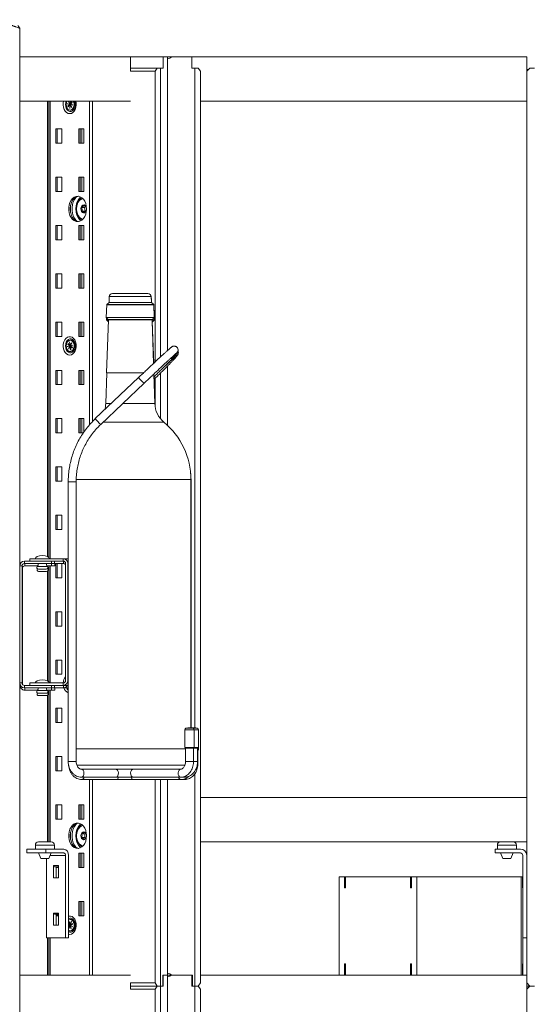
# Model space of a CAD drawing. Header units: millimetres. Extents: x 0 to 420, y 0 to 297.
# Tile 49 of 131: x 158 to 174, y 208 to 239. Entities that reach past the tile are written whole.
import ezdxf

# ---------------------------------------------------------------- set-up
doc = ezdxf.new("R2010")
doc.units = ezdxf.units.MM

msp = doc.modelspace()

# ---------------------------------------------------------------- linework, layer by layer
at = {"color": 7, "linetype": 'Continuous', "lineweight": 18}
for p, q in [((157.787, 238.933), (157.726, 239.025)), ((157.787, 238.933), (157.787, 237.751)), ((157.787, 238.026), (161.287, 238.026)), ((162.322, 238.026), (161.287, 238.026)), ((161.287, 238.026), (161.287, 237.576)), ((162.322, 237.676), (162.322, 238.026)), ((162.322, 238.026), (162.461, 238.026)), ((162.461, 228.757), (162.461, 238.026)), ((162.596, 238.026), (162.461, 238.026)), ((163.225, 238.026), (162.596, 238.026)), ((163.225, 237.676), (163.225, 238.026)), ((163.225, 238.026), (173.806, 238.026)), ((173.806, 238.026), (173.806, 237.576)), ((157.787, 237.751), (157.78, 237.751)), ((157.787, 237.751), (157.787, 208.751)), ((157.795, 237.676), (157.787, 237.676)), ((157.795, 222.001), (157.795, 237.676)), ((161.287, 237.676), (162.135, 237.676)), ((162.135, 237.676), (162.065, 237.576)), ((162.135, 237.676), (162.241, 237.676)), ((162.241, 237.676), (162.322, 237.676)), ((163.321, 237.676), (163.225, 237.676)), ((163.427, 237.676), (163.321, 237.676)), ((163.427, 237.676), (163.498, 237.576)), ((173.906, 237.676), (173.806, 237.576)), ((173.856, 237.626), (173.806, 237.626)), ((173.906, 237.676), (174.056, 237.676)), ((162.065, 237.576), (161.287, 237.576)), ((162.065, 228.39), (162.065, 237.576)), ((163.498, 208.776), (163.498, 237.576)), ((173.806, 208.776), (173.806, 237.576)), ((157.795, 236.626), (161.287, 236.626)), ((158.662, 236.626), (158.662, 222.247)), ((158.711, 236.626), (158.711, 222.213)), ((159.367, 236.531), (159.292, 236.546)), ((159.292, 236.546), (159.292, 236.541)), ((159.292, 236.541), (159.367, 236.526)), ((159.309, 236.541), (159.292, 236.541)), ((159.309, 236.543), (159.309, 236.541)), ((159.309, 236.541), (159.384, 236.526)), ((159.367, 236.526), (159.312, 236.468)), ((159.312, 236.468), (159.323, 236.448)), ((159.342, 236.468), (159.312, 236.468)), ((159.323, 236.448), (159.377, 236.507)), ((159.34, 236.623), (159.326, 236.608)), ((159.326, 236.608), (159.367, 236.531)), ((159.348, 236.608), (159.326, 236.608)), ((159.381, 236.547), (159.34, 236.623)), ((159.367, 236.531), (159.385, 236.531)), ((159.384, 236.526), (159.367, 236.526)), ((159.377, 236.507), (159.367, 236.4)), ((159.367, 236.4), (159.371, 236.4)), ((159.371, 236.4), (159.367, 236.4)), ((159.371, 236.4), (159.381, 236.506)), ((159.377, 236.507), (159.395, 236.507)), ((159.389, 236.626), (159.381, 236.547)), ((159.385, 236.547), (159.381, 236.547)), ((159.381, 236.506), (159.422, 236.429)), ((159.399, 236.506), (159.381, 236.506)), ((159.396, 236.52), (159.383, 236.507)), ((159.386, 236.529), (159.384, 236.526)), ((159.385, 236.546), (159.393, 236.626)), ((159.439, 236.604), (159.385, 236.546)), ((159.385, 236.546), (159.403, 236.546)), ((159.385, 236.531), (159.386, 236.529)), ((159.398, 236.529), (159.386, 236.529)), ((159.395, 236.546), (159.402, 236.533)), ((159.436, 236.444), (159.395, 236.521)), ((159.395, 236.521), (159.47, 236.506)), ((159.395, 236.521), (159.413, 236.521)), ((159.395, 236.507), (159.397, 236.509)), ((159.395, 236.507), (159.395, 236.506)), ((159.396, 236.526), (159.45, 236.584)), ((159.471, 236.511), (159.396, 236.526)), ((159.401, 236.525), (159.397, 236.521)), ((159.402, 236.509), (159.397, 236.509)), ((159.397, 236.509), (159.399, 236.506)), ((159.401, 236.544), (159.399, 236.546)), ((159.403, 236.546), (159.401, 236.544)), ((159.412, 236.544), (159.401, 236.544)), ((159.413, 236.521), (159.412, 236.523)), ((159.413, 236.521), (159.471, 236.51)), ((159.422, 236.429), (159.436, 236.444)), ((159.45, 236.584), (159.439, 236.604)), ((159.47, 236.506), (159.471, 236.511)), ((160.085, 236.626), (160.085, 226.508)), ((163.498, 236.626), (173.806, 236.626)), ((159.385, 236.344), (159.416, 236.344)), ((159.121, 235.751), (158.927, 235.751)), ((158.927, 235.751), (158.927, 235.301)), ((158.976, 235.751), (158.976, 235.301)), ((159.121, 235.301), (159.121, 235.751)), ((159.811, 235.751), (159.652, 235.751)), ((159.652, 235.751), (159.652, 235.301)), ((159.701, 235.751), (159.701, 235.301)), ((159.749, 235.751), (159.749, 235.301)), ((159.811, 235.301), (159.811, 235.751)), ((158.927, 235.301), (159.121, 235.301)), ((159.652, 235.301), (159.811, 235.301)), ((158.927, 234.226), (158.927, 233.776)), ((159.121, 234.226), (158.927, 234.226)), ((158.976, 234.226), (158.976, 233.776)), ((159.121, 233.776), (159.121, 234.226)), ((159.811, 234.226), (159.652, 234.226)), ((159.652, 234.226), (159.652, 233.776)), ((159.701, 234.226), (159.701, 233.776)), ((159.749, 234.226), (159.749, 233.776)), ((159.811, 233.776), (159.811, 234.226)), ((158.927, 233.776), (159.121, 233.776)), ((159.652, 233.776), (159.811, 233.776)), ((159.395, 233.343), (159.395, 233.109)), ((159.84, 233.267), (159.741, 233.267)), ((159.873, 233.305), (159.84, 233.267)), ((159.84, 233.267), (159.853, 233.153)), ((159.853, 233.153), (159.754, 233.153)), ((159.853, 233.153), (159.869, 233.145)), ((159.121, 232.701), (158.927, 232.701)), ((158.927, 232.701), (158.927, 232.251)), ((158.976, 232.701), (158.976, 232.251)), ((159.121, 232.251), (159.121, 232.701)), ((159.811, 232.701), (159.652, 232.701)), ((159.652, 232.701), (159.652, 232.251)), ((159.701, 232.701), (159.701, 232.251)), ((159.749, 232.701), (159.749, 232.251)), ((159.811, 232.251), (159.811, 232.701)), ((158.927, 232.251), (159.121, 232.251)), ((159.652, 232.251), (159.811, 232.251)), ((159.121, 231.176), (158.927, 231.176)), ((158.927, 231.176), (158.927, 230.726)), ((158.976, 231.176), (158.976, 230.726)), ((159.121, 230.726), (159.121, 231.176)), ((159.811, 231.176), (159.652, 231.176)), ((159.652, 231.176), (159.652, 230.726)), ((159.701, 231.176), (159.701, 230.726)), ((159.749, 231.176), (159.749, 230.726)), ((159.811, 230.726), (159.811, 231.176)), ((158.927, 230.726), (159.121, 230.726)), ((159.652, 230.726), (159.811, 230.726)), ((160.722, 230.556), (161.26, 230.556)), ((161.26, 230.556), (161.838, 230.556)), ((160.538, 230.203), (160.524, 229.799)), ((160.611, 230.271), (160.538, 230.203)), ((160.538, 230.203), (161.253, 230.203)), ((162.017, 230.201), (160.543, 230.201)), ((160.617, 230.455), (160.611, 230.271)), ((160.611, 230.271), (161.256, 230.271)), ((161.944, 230.269), (160.616, 230.269)), ((161.253, 230.203), (162.022, 230.203)), ((161.256, 230.271), (161.949, 230.271)), ((161.949, 230.271), (161.943, 230.455)), ((162.022, 230.203), (161.949, 230.271)), ((161.956, 230.265), (161.952, 230.38)), ((162.036, 229.799), (162.022, 230.203)), ((162.03, 230.128), (162.024, 230.134)), ((162.024, 230.128), (162.03, 230.128)), ((162.044, 229.724), (162.03, 230.128)), ((159.121, 229.651), (158.927, 229.651)), ((158.927, 229.651), (158.927, 229.201)), ((158.976, 229.651), (158.976, 229.201)), ((159.121, 229.201), (159.121, 229.651)), ((159.811, 229.651), (159.652, 229.651)), ((159.652, 229.651), (159.652, 229.201)), ((159.701, 229.651), (159.701, 229.201)), ((159.749, 229.651), (159.749, 229.201)), ((159.811, 229.201), (159.811, 229.651)), ((160.524, 229.799), (160.592, 229.727)), ((161.253, 229.799), (160.524, 229.799)), ((162.031, 229.801), (160.53, 229.801)), ((160.535, 229.788), (160.533, 229.724)), ((160.533, 229.724), (160.59, 229.663)), ((160.592, 229.724), (160.533, 229.724)), ((160.592, 229.727), (160.534, 228.051)), ((160.592, 229.727), (161.255, 229.727)), ((161.963, 229.729), (160.597, 229.729)), ((161.253, 229.799), (162.036, 229.799)), ((161.255, 229.727), (161.968, 229.727)), ((161.968, 229.727), (162.036, 229.799)), ((162.016, 228.345), (161.968, 229.727)), ((161.968, 229.724), (162.044, 229.724)), ((161.971, 229.652), (161.977, 229.652)), ((161.977, 229.652), (162.044, 229.724)), ((162.022, 228.35), (161.977, 229.652)), ((158.927, 229.201), (159.121, 229.201)), ((159.32, 228.975), (159.31, 228.954)), ((159.31, 228.954), (159.367, 228.9)), ((159.342, 228.954), (159.31, 228.954)), ((159.377, 228.921), (159.32, 228.975)), ((159.366, 229.027), (159.363, 229.026)), ((159.363, 229.026), (159.377, 228.921)), ((159.366, 229.026), (159.363, 229.026)), ((159.38, 228.921), (159.366, 229.027)), ((159.394, 228.921), (159.377, 228.921)), ((159.419, 229.001), (159.38, 228.921)), ((159.38, 228.921), (159.398, 228.921)), ((159.381, 228.921), (159.399, 228.903)), ((159.416, 229.084), (159.385, 229.084)), ((159.394, 228.921), (159.394, 228.921)), ((159.396, 228.919), (159.394, 228.921)), ((159.395, 228.907), (159.433, 228.987)), ((159.469, 228.927), (159.395, 228.907)), ((159.395, 228.903), (159.47, 228.923)), ((159.398, 228.921), (159.396, 228.919)), ((159.4, 228.919), (159.396, 228.919)), ((159.47, 228.923), (159.412, 228.907)), ((159.433, 228.987), (159.419, 229.001)), ((159.47, 228.923), (159.469, 228.927)), ((159.652, 229.201), (159.811, 229.201)), ((159.367, 228.9), (159.292, 228.88)), ((159.292, 228.88), (159.293, 228.875)), ((159.31, 228.88), (159.292, 228.88)), ((159.293, 228.875), (159.367, 228.895)), ((159.384, 228.9), (159.31, 228.88)), ((159.31, 228.88), (159.31, 228.88)), ((159.367, 228.895), (159.329, 228.815)), ((159.329, 228.815), (159.344, 228.801)), ((159.35, 228.815), (159.329, 228.815)), ((159.344, 228.801), (159.382, 228.881)), ((159.367, 228.9), (159.384, 228.9)), ((159.385, 228.895), (159.367, 228.895)), ((159.382, 228.881), (159.396, 228.775)), ((159.382, 228.881), (159.386, 228.881)), ((159.384, 228.9), (159.387, 228.898)), ((159.387, 228.898), (159.385, 228.895)), ((159.385, 228.719), (159.416, 228.719)), ((159.4, 228.776), (159.386, 228.882)), ((159.386, 228.882), (159.442, 228.828)), ((159.403, 228.882), (159.386, 228.882)), ((159.4, 228.898), (159.387, 228.898)), ((159.412, 228.907), (159.395, 228.907)), ((159.452, 228.848), (159.395, 228.903)), ((159.403, 228.895), (159.396, 228.882)), ((159.396, 228.775), (159.4, 228.776)), ((159.4, 228.882), (159.401, 228.884)), ((159.415, 228.884), (159.401, 228.884)), ((159.401, 228.884), (159.403, 228.882)), ((159.412, 228.907), (159.412, 228.907)), ((159.442, 228.828), (159.452, 228.848)), ((162.76, 228.849), (162.749, 228.859)), ((159.121, 228.126), (158.927, 228.126)), ((158.927, 228.126), (158.927, 227.676)), ((158.976, 228.126), (158.976, 227.676)), ((159.121, 227.676), (159.121, 228.126)), ((159.811, 228.126), (159.652, 228.126)), ((159.652, 228.126), (159.652, 227.676)), ((159.701, 228.126), (159.701, 227.676)), ((159.749, 228.126), (159.749, 227.676)), ((159.811, 227.676), (159.811, 228.126)), ((160.539, 228.051), (160.505, 227.076)), ((160.534, 228.051), (160.539, 228.051)), ((160.534, 228.051), (161.253, 228.051)), ((160.539, 228.051), (161.253, 228.051)), ((161.253, 228.051), (161.707, 228.051)), ((161.253, 228.051), (161.707, 228.051)), ((162.055, 227.076), (162.023, 228.008)), ((162.461, 226.387), (162.461, 228.265)), ((158.927, 227.676), (159.121, 227.676)), ((159.652, 227.676), (159.811, 227.676)), ((161.544, 227.899), (160.177, 226.601)), ((160.349, 226.42), (161.716, 227.718)), ((162.064, 227.001), (162.032, 227.924)), ((162.065, 226.981), (162.065, 227.873)), ((162.065, 226.977), (162.064, 227.001)), ((159.121, 226.601), (158.927, 226.601)), ((158.927, 226.601), (158.927, 226.151)), ((158.976, 226.601), (158.976, 226.151)), ((159.121, 226.151), (159.121, 226.601)), ((159.811, 226.601), (159.652, 226.601)), ((159.652, 226.601), (159.652, 226.151)), ((159.701, 226.601), (159.701, 226.151)), ((159.749, 226.601), (159.749, 226.151)), ((159.811, 226.172), (159.811, 226.601)), ((158.927, 226.151), (159.121, 226.151)), ((159.652, 226.151), (159.797, 226.151)), ((159.121, 225.076), (158.927, 225.076)), ((158.927, 225.076), (158.927, 224.626)), ((158.976, 225.076), (158.976, 224.626)), ((159.121, 224.626), (159.121, 225.076)), ((158.927, 224.626), (159.121, 224.626)), ((159.32, 224.606), (159.32, 215.776)), ((159.57, 215.776), (159.57, 224.606)), ((163.195, 216.837), (163.195, 224.676)), ((163.204, 216.836), (163.204, 224.601)), ((159.121, 223.551), (158.927, 223.551)), ((158.927, 223.551), (158.927, 223.101)), ((158.976, 223.551), (158.976, 223.101)), ((159.121, 223.101), (159.121, 223.551)), ((158.927, 223.101), (159.121, 223.101)), ((157.937, 222.101), (157.937, 222.026)), ((157.937, 222.101), (158.179, 222.101)), ((158.105, 222.101), (158.105, 222.176)), ((159.162, 222.176), (158.105, 222.176)), ((159.162, 222.101), (158.179, 222.101)), ((158.787, 222.026), (158.787, 222.101)), ((158.887, 222.101), (158.887, 222.026)), ((159.162, 222.176), (159.271, 222.176)), ((159.162, 222.101), (159.162, 222.176)), ((159.171, 222.026), (159.171, 222.101)), ((157.862, 221.951), (157.787, 221.951)), ((157.862, 218.251), (157.862, 221.951)), ((157.871, 218.216), (157.871, 221.876)), ((157.917, 222.023), (157.946, 222.026)), ((157.917, 222.023), (157.945, 222.026)), ((157.937, 222.026), (158.787, 222.026)), ((157.946, 222.026), (157.946, 221.951)), ((157.946, 221.951), (158.352, 221.951)), ((158.627, 221.851), (158.377, 221.851)), ((158.635, 221.776), (158.385, 221.776)), ((158.652, 221.951), (158.796, 221.951)), ((158.662, 221.951), (158.662, 221.938)), ((158.662, 221.784), (158.662, 218.322)), ((158.673, 221.859), (158.665, 221.869)), ((158.711, 221.951), (158.711, 218.288)), ((158.887, 222.026), (158.787, 222.026)), ((158.796, 221.951), (158.796, 222.026)), ((158.896, 221.951), (158.796, 221.951)), ((159.171, 222.026), (158.887, 222.026)), ((158.896, 222.026), (158.896, 221.951)), ((158.927, 222.026), (158.927, 221.576)), ((158.976, 222.026), (158.976, 221.576)), ((159.121, 221.576), (159.121, 222.026)), ((159.237, 218.326), (159.237, 222.026)), ((159.312, 222.026), (159.312, 218.326)), ((158.927, 221.576), (159.121, 221.576)), ((159.121, 220.501), (158.927, 220.501)), ((158.927, 220.501), (158.927, 220.051)), ((158.976, 220.501), (158.976, 220.051)), ((159.121, 220.051), (159.121, 220.501)), ((158.927, 220.051), (159.121, 220.051)), ((159.121, 218.976), (158.927, 218.976)), ((158.927, 218.976), (158.927, 218.526)), ((158.976, 218.976), (158.976, 218.526)), ((159.121, 218.526), (159.121, 218.976)), ((158.927, 218.526), (159.121, 218.526)), ((157.787, 218.251), (157.862, 218.251)), ((157.795, 193.001), (157.795, 218.202)), ((157.796, 218.176), (157.796, 218.201)), ((157.937, 218.176), (157.937, 218.101)), ((158.179, 218.176), (157.937, 218.176)), ((158.787, 218.101), (157.937, 218.101)), ((157.946, 218.026), (157.945, 218.026)), ((157.946, 218.101), (157.946, 218.026)), ((158.352, 218.026), (157.946, 218.026)), ((158.105, 218.176), (158.105, 218.251)), ((158.105, 218.251), (159.162, 218.251)), ((159.162, 218.176), (158.179, 218.176)), ((158.796, 218.026), (158.652, 218.026)), ((158.662, 218.026), (158.662, 218.013)), ((158.711, 218.026), (158.711, 213.231)), ((158.787, 218.101), (158.787, 218.176)), ((158.887, 218.101), (158.787, 218.101)), ((158.796, 218.026), (158.796, 218.101)), ((158.896, 218.026), (158.796, 218.026)), ((158.887, 218.176), (158.887, 218.101)), ((159.171, 218.101), (158.887, 218.101)), ((158.896, 218.101), (158.896, 218.026)), ((159.162, 218.176), (159.162, 218.251)), ((159.271, 218.176), (159.162, 218.176)), ((159.171, 218.101), (159.171, 218.176)), ((159.279, 218.101), (159.171, 218.101)), ((158.627, 217.926), (158.377, 217.926)), ((158.635, 217.851), (158.385, 217.851)), ((158.662, 217.859), (158.662, 213.231)), ((158.673, 217.934), (158.665, 217.944)), ((159.121, 217.451), (158.927, 217.451)), ((158.927, 217.451), (158.927, 217.001)), ((158.976, 217.451), (158.976, 217.001)), ((159.121, 217.001), (159.121, 217.451)), ((158.927, 217.001), (159.121, 217.001)), ((163.003, 216.776), (163.003, 216.214)), ((163.303, 216.214), (163.303, 216.776)), ((163.434, 216.214), (163.434, 216.776)), ((163.442, 216.139), (163.442, 216.701)), ((163.003, 216.214), (163.016, 216.189)), ((163.303, 216.214), (163.003, 216.214)), ((163.291, 216.189), (163.016, 216.189)), ((163.028, 216.189), (163.028, 215.776)), ((163.278, 215.776), (163.278, 216.189)), ((163.291, 216.189), (163.303, 216.214)), ((163.422, 216.189), (163.291, 216.189)), ((163.434, 216.214), (163.303, 216.214)), ((163.409, 215.776), (163.409, 216.189)), ((163.422, 216.189), (163.434, 216.214)), ((159.121, 215.926), (158.927, 215.926)), ((158.927, 215.926), (158.927, 215.476)), ((158.976, 215.926), (158.976, 215.476)), ((159.121, 215.476), (159.121, 215.926)), ((163.442, 216.139), (163.409, 216.139)), ((163.43, 216.114), (163.409, 216.114)), ((163.417, 215.701), (163.417, 216.114)), ((163.43, 216.114), (163.442, 216.139)), ((158.927, 215.476), (159.121, 215.476)), ((159.932, 215.526), (159.74, 215.526)), ((159.74, 215.276), (160.827, 215.276)), ((159.932, 215.526), (162.408, 215.526)), ((160.827, 215.276), (161.377, 215.276)), ((161.377, 215.276), (162.877, 215.276)), ((162.877, 215.526), (162.408, 215.526)), ((162.877, 215.276), (162.99, 215.276)), ((159.749, 215.201), (160.835, 215.201)), ((160.085, 215.201), (160.085, 209.026)), ((160.835, 215.201), (161.385, 215.201)), ((161.385, 215.201), (162.885, 215.201)), ((162.065, 208.776), (162.065, 215.201)), ((162.461, 199.757), (162.461, 215.201)), ((162.885, 215.201), (162.998, 215.201)), ((163.498, 214.631), (173.806, 214.631)), ((159.121, 214.401), (158.927, 214.401)), ((158.927, 214.401), (158.927, 213.951)), ((158.976, 214.401), (158.976, 213.951)), ((159.121, 213.951), (159.121, 214.401)), ((159.811, 214.401), (159.652, 214.401)), ((159.652, 214.401), (159.652, 213.951)), ((159.701, 214.401), (159.701, 213.951)), ((159.749, 214.401), (159.749, 213.951)), ((159.811, 213.951), (159.811, 214.401)), ((158.927, 213.951), (159.121, 213.951)), ((159.652, 213.951), (159.811, 213.951)), ((159.395, 213.543), (159.395, 213.309)), ((159.844, 213.373), (159.745, 213.373)), ((159.848, 213.489), (159.749, 213.489)), ((159.848, 213.489), (159.844, 213.373)), ((159.844, 213.373), (159.872, 213.348)), ((159.871, 213.506), (159.848, 213.489)), ((158.282, 213.131), (158.282, 213.006)), ((158.382, 213.231), (158.782, 213.231)), ((158.882, 213.006), (158.882, 213.131)), ((163.498, 213.231), (173.806, 213.231)), ((172.881, 213.131), (172.881, 213.006)), ((173.481, 213.006), (173.481, 213.131)), ((158.016, 213.006), (158.016, 212.881)), ((158.617, 213.006), (158.016, 213.006)), ((158.617, 212.881), (158.016, 212.881)), ((158.379, 212.881), (158.457, 212.706)), ((158.617, 213.006), (158.617, 212.881)), ((158.617, 213.006), (159.183, 213.006)), ((158.617, 212.881), (159.183, 212.881)), ((158.707, 212.706), (158.785, 212.881)), ((159.236, 212.806), (159.236, 210.206)), ((159.325, 212.806), (159.325, 210.206)), ((159.811, 212.876), (159.652, 212.876)), ((159.652, 212.876), (159.652, 212.426)), ((159.701, 212.876), (159.701, 212.426)), ((159.749, 212.876), (159.749, 212.426)), ((159.811, 212.426), (159.811, 212.876)), ((172.806, 213.006), (172.806, 212.881)), ((172.806, 213.006), (173.606, 213.006)), ((172.806, 212.881), (173.606, 212.881)), ((172.978, 212.881), (173.056, 212.706)), ((173.306, 212.706), (173.384, 212.881)), ((173.681, 212.806), (173.681, 210.206)), ((158.457, 212.706), (158.707, 212.706)), ((158.635, 212.706), (158.635, 210.206)), ((158.856, 212.483), (159.015, 212.483)), ((158.856, 212.483), (158.856, 212.096)), ((159.015, 212.446), (158.883, 212.446)), ((158.944, 212.096), (158.944, 212.444)), ((159.015, 212.096), (159.015, 212.483)), ((173.056, 212.706), (173.306, 212.706)), ((158.944, 212.426), (159.015, 212.426)), ((159.652, 212.426), (159.811, 212.426)), ((167.881, 209.026), (167.881, 212.126)), ((168.047, 212.126), (167.881, 212.126)), ((168.047, 211.776), (168.047, 212.126)), ((168.047, 212.126), (168.079, 212.126)), ((168.079, 212.126), (168.079, 211.776)), ((170.136, 212.126), (168.079, 212.126)), ((170.136, 211.776), (170.136, 212.126)), ((170.136, 212.126), (170.167, 212.126)), ((170.167, 212.126), (170.167, 211.776)), ((170.333, 212.126), (170.167, 212.126)), ((170.333, 209.026), (170.333, 212.126)), ((173.633, 212.126), (170.333, 212.126)), ((173.633, 209.026), (173.633, 212.126)), ((173.636, 212.126), (173.633, 212.126)), ((173.636, 212.126), (173.636, 211.776)), ((173.636, 212.126), (173.637, 212.126)), ((173.637, 211.776), (173.637, 212.126)), ((173.677, 212.126), (173.637, 212.126)), ((173.677, 212.126), (173.677, 211.776)), ((173.677, 212.126), (173.678, 212.126)), ((173.678, 211.776), (173.678, 212.126)), ((173.681, 212.126), (173.678, 212.126)), ((158.856, 212.096), (159.015, 212.096)), ((168.079, 211.776), (168.047, 211.776)), ((170.167, 211.776), (170.136, 211.776)), ((173.636, 211.776), (173.637, 211.776)), ((173.677, 211.776), (173.678, 211.776)), ((159.811, 211.351), (159.652, 211.351)), ((159.652, 211.351), (159.652, 210.901)), ((159.701, 211.351), (159.701, 210.901)), ((159.749, 211.351), (159.749, 210.901)), ((159.811, 210.901), (159.811, 211.351)), ((158.856, 210.983), (159.015, 210.983)), ((158.856, 210.983), (158.856, 210.596)), ((159.015, 210.946), (158.883, 210.946)), ((158.944, 210.596), (158.944, 210.944)), ((158.944, 210.901), (159.015, 210.901)), ((158.976, 210.925), (158.976, 210.901)), ((159.015, 210.596), (159.015, 210.983)), ((159.652, 210.901), (159.811, 210.901)), ((158.856, 210.596), (159.015, 210.596)), ((159.369, 210.612), (159.325, 210.641)), ((159.325, 210.636), (159.367, 210.607)), ((159.367, 210.607), (159.325, 210.585)), ((159.325, 210.559), (159.374, 210.584)), ((159.339, 210.574), (159.325, 210.574)), ((159.405, 210.609), (159.339, 210.574)), ((159.339, 210.574), (159.341, 210.567)), ((159.374, 210.584), (159.341, 210.487)), ((159.345, 210.485), (159.377, 210.582)), ((159.362, 210.711), (159.346, 210.703)), ((159.346, 210.703), (159.369, 210.612)), ((159.364, 210.703), (159.346, 210.703)), ((159.386, 210.621), (159.362, 210.711)), ((159.385, 210.607), (159.367, 210.607)), ((159.369, 210.612), (159.387, 210.612)), ((159.374, 210.584), (159.391, 210.584)), ((159.377, 210.582), (159.4, 210.491)), ((159.394, 210.582), (159.377, 210.582)), ((159.378, 210.612), (159.385, 210.607)), ((159.416, 210.784), (159.385, 210.784)), ((159.387, 210.609), (159.385, 210.607)), ((159.418, 210.718), (159.386, 210.621)), ((159.389, 210.621), (159.386, 210.621)), ((159.387, 210.612), (159.387, 210.609)), ((159.405, 210.609), (159.387, 210.609)), ((159.389, 210.618), (159.421, 210.716)), ((159.453, 210.651), (159.389, 210.618)), ((159.389, 210.618), (159.406, 210.618)), ((159.391, 210.584), (159.39, 210.582)), ((159.391, 210.584), (159.394, 210.585)), ((159.417, 210.5), (159.393, 210.59)), ((159.393, 210.59), (159.462, 210.545)), ((159.393, 210.59), (159.402, 210.59)), ((159.395, 210.585), (159.394, 210.585)), ((159.394, 210.585), (159.394, 210.582)), ((159.395, 210.595), (159.459, 210.628)), ((159.464, 210.55), (159.395, 210.595)), ((159.403, 210.618), (159.405, 210.609)), ((159.406, 210.618), (159.404, 210.617)), ((159.404, 210.617), (159.404, 210.618)), ((159.422, 210.617), (159.404, 210.617)), ((159.421, 210.716), (159.418, 210.718)), ((159.457, 210.635), (159.422, 210.617)), ((159.459, 210.628), (159.453, 210.651)), ((159.341, 210.487), (159.345, 210.485)), ((159.345, 210.487), (159.341, 210.487)), ((159.385, 210.419), (159.416, 210.419)), ((159.4, 210.491), (159.417, 210.5)), ((159.462, 210.545), (159.464, 210.55)), ((159.236, 210.206), (158.635, 210.206)), ((158.662, 210.206), (158.662, 209.026)), ((158.711, 210.206), (158.711, 209.026)), ((159.236, 210.206), (159.325, 210.206)), ((173.681, 209.026), (173.681, 210.206)), ((173.681, 210.206), (173.806, 210.206)), ((168.047, 209.376), (168.079, 209.376)), ((168.047, 209.026), (168.047, 209.376)), ((168.079, 209.376), (168.079, 209.026)), ((170.136, 209.376), (170.167, 209.376)), ((170.136, 209.026), (170.136, 209.376)), ((170.167, 209.376), (170.167, 209.026)), ((173.637, 209.376), (173.636, 209.376)), ((173.636, 209.376), (173.636, 209.026)), ((173.637, 209.026), (173.637, 209.376)), ((173.678, 209.376), (173.677, 209.376)), ((173.677, 209.376), (173.677, 209.026)), ((173.678, 209.026), (173.678, 209.376)), ((157.787, 209.026), (157.789, 209.026)), ((157.789, 209.026), (157.789, 208.676)), ((157.795, 209.026), (161.287, 209.026)), ((162.461, 209.026), (162.307, 209.026)), ((162.307, 209.026), (162.307, 208.676)), ((162.322, 208.676), (162.322, 209.026)), ((162.322, 209.026), (162.461, 209.026)), ((162.461, 209.026), (162.596, 209.026)), ((162.596, 209.026), (163.246, 209.026)), ((163.225, 209.026), (162.596, 209.026)), ((163.225, 208.676), (163.225, 209.026)), ((163.246, 209.026), (163.246, 208.676)), ((163.498, 209.026), (173.806, 209.026)), ((157.776, 208.751), (157.787, 208.751)), ((157.787, 208.751), (157.78, 208.751)), ((157.787, 208.751), (157.787, 179.751)), ((161.287, 208.776), (162.065, 208.776)), ((161.287, 208.776), (161.287, 208.576)), ((162.065, 208.776), (162.135, 208.676)), ((163.498, 208.776), (163.427, 208.676)), ((173.806, 208.776), (173.906, 208.676)), ((173.806, 208.776), (173.806, 208.576)), ((157.795, 208.676), (157.787, 208.676)), ((157.789, 208.676), (157.795, 208.676)), ((161.287, 208.676), (162.135, 208.676)), ((162.065, 208.576), (161.287, 208.576)), ((162.135, 208.676), (162.065, 208.576)), ((162.065, 199.39), (162.065, 208.576)), ((162.135, 208.676), (162.241, 208.676)), ((162.241, 208.676), (162.322, 208.676)), ((162.307, 208.676), (162.241, 208.676)), ((163.321, 208.676), (163.225, 208.676)), ((163.246, 208.676), (163.321, 208.676)), ((163.321, 208.676), (163.427, 208.676)), ((163.427, 208.676), (163.498, 208.576)), ((163.498, 179.776), (163.498, 208.576)), ((173.906, 208.676), (173.806, 208.576)), ((173.806, 208.676), (173.906, 208.676)), ((173.856, 208.626), (173.806, 208.626)), ((173.806, 179.776), (173.806, 208.576)), ((173.906, 208.676), (174.056, 208.676))]:
    msp.add_line(p, q, dxfattribs=at)
at = {"color": 8, "linetype": 'Continuous', "lineweight": 18}
for p, q in [((162.241, 228.555), (162.241, 237.676)), ((163.321, 216.837), (163.321, 237.676)), ((158.747, 236.626), (158.747, 222.176)), ((159.991, 236.626), (159.991, 226.404)), ((160.617, 230.455), (161.256, 230.455)), ((160.622, 230.455), (161.938, 230.455)), ((161.256, 230.455), (161.943, 230.455)), ((161.946, 230.38), (161.952, 230.38)), ((162.241, 226.593), (162.241, 228.045)), ((160.505, 227.076), (160.677, 227.076)), ((161.04, 227.076), (162.055, 227.076)), ((162.055, 227.076), (162.055, 227.076)), ((162.061, 227.001), (162.064, 227.001)), ((160.427, 226.493), (162.341, 226.493)), ((162.341, 226.493), (162.341, 226.493)), ((159.57, 224.606), (159.32, 224.606)), ((159.57, 224.676), (163.194, 224.676)), ((163.194, 224.676), (163.195, 224.676)), ((163.195, 224.601), (163.204, 224.601)), ((157.871, 221.876), (157.862, 221.876)), ((158.664, 221.934), (158.339, 221.934)), ((158.35, 221.859), (158.348, 221.859)), ((158.673, 221.859), (158.654, 221.859)), ((158.747, 221.951), (158.747, 218.251)), ((159.32, 222.026), (159.312, 222.026)), ((157.796, 218.176), (157.795, 218.176)), ((157.796, 218.176), (157.807, 218.176)), ((158.747, 218.026), (158.747, 213.231)), ((159.312, 218.326), (159.32, 218.326)), ((158.664, 218.009), (158.339, 218.009)), ((158.35, 217.934), (158.348, 217.934)), ((158.673, 217.934), (158.654, 217.934)), ((163.266, 216.825), (163.041, 216.825)), ((163.397, 216.825), (163.266, 216.825)), ((163.303, 216.776), (163.003, 216.776)), ((163.434, 216.776), (163.303, 216.776)), ((163.442, 216.701), (163.434, 216.701)), ((159.57, 216.176), (163.028, 216.176)), ((159.57, 215.776), (159.32, 215.776)), ((159.589, 215.657), (163.015, 215.657)), ((163.028, 215.776), (163.278, 215.776)), ((163.409, 215.776), (163.278, 215.776)), ((163.417, 215.701), (163.404, 215.701)), ((163.321, 208.676), (163.321, 215.384)), ((159.991, 215.201), (159.991, 209.026)), ((162.241, 199.555), (162.241, 215.201)), ((158.282, 213.131), (158.882, 213.131)), ((172.881, 213.131), (173.481, 213.131)), ((159.236, 212.806), (158.752, 212.806)), ((158.747, 210.206), (158.747, 209.026)), ((163.321, 187.837), (163.321, 208.676))]:
    msp.add_line(p, q, dxfattribs=at)
at = {"color": 8, "linetype": 'Continuous', "lineweight": 18, "flags": 128}
for points in [[(159.175, 236.626), (159.166, 236.581), (159.163, 236.508), (159.173, 236.436), (159.195, 236.37), (159.228, 236.314), (159.269, 236.271), (159.318, 236.244), (159.369, 236.235)], [(159.528, 236.425), (159.521, 236.407), (159.492, 236.359), (159.454, 236.325), (159.412, 236.308), (159.367, 236.308), (159.325, 236.325), (159.287, 236.359), (159.258, 236.407), (159.24, 236.464), (159.233, 236.526), (159.24, 236.588), (159.25, 236.626)], [(159.369, 236.235), (159.42, 236.244), (159.468, 236.271), (159.51, 236.314), (159.543, 236.37), (159.565, 236.436), (159.574, 236.508), (159.571, 236.581), (159.562, 236.626)], [(159.529, 236.626), (159.539, 236.588), (159.546, 236.526)], [(159.528, 228.8), (159.521, 228.782), (159.492, 228.734), (159.454, 228.7), (159.412, 228.683), (159.367, 228.683), (159.325, 228.7), (159.287, 228.734), (159.258, 228.782), (159.24, 228.839), (159.233, 228.901), (159.24, 228.963), (159.258, 229.021), (159.287, 229.068), (159.325, 229.102), (159.367, 229.12), (159.412, 229.12), (159.454, 229.102), (159.492, 229.068), (159.521, 229.021), (159.539, 228.963), (159.546, 228.901), (159.546, 228.901)], [(159.32, 218.028), (159.287, 218.059), (159.261, 218.101)], [(159.79, 215.496), (159.809, 215.458), (159.817, 215.411), (159.814, 215.363), (159.799, 215.32), (159.775, 215.29), (159.746, 215.277), (159.739, 215.276)], [(159.74, 215.526), (159.764, 215.52), (159.79, 215.496)], [(160.827, 215.526), (160.85, 215.52), (160.877, 215.496)], [(160.877, 215.496), (160.895, 215.458), (160.904, 215.411), (160.9, 215.363), (160.886, 215.32), (160.862, 215.29), (160.833, 215.277), (160.827, 215.276)], [(161.322, 215.496), (161.302, 215.458), (161.292, 215.411), (161.296, 215.363), (161.312, 215.32), (161.338, 215.29), (161.37, 215.277), (161.377, 215.276)], [(161.377, 215.526), (161.351, 215.52), (161.322, 215.496)], [(162.822, 215.496), (162.802, 215.458), (162.793, 215.411), (162.796, 215.363), (162.812, 215.32), (162.838, 215.29), (162.87, 215.277), (162.877, 215.276)], [(162.877, 215.526), (162.851, 215.52), (162.822, 215.496)], [(159.325, 210.317), (159.369, 210.31), (159.42, 210.319), (159.468, 210.346), (159.51, 210.389), (159.543, 210.445), (159.565, 210.511), (159.574, 210.583), (159.571, 210.656), (159.555, 210.725), (159.528, 210.787), (159.49, 210.837), (159.445, 210.872), (159.395, 210.89), (159.343, 210.89), (159.325, 210.886)], [(159.325, 210.802), (159.325, 210.802), (159.367, 210.82), (159.412, 210.82), (159.454, 210.802), (159.492, 210.768), (159.521, 210.721), (159.539, 210.663), (159.546, 210.601)], [(159.528, 210.5), (159.521, 210.482), (159.492, 210.434), (159.454, 210.4), (159.412, 210.383), (159.367, 210.383), (159.325, 210.4), (159.325, 210.4)]]:
    msp.add_lwpolyline(points, dxfattribs=at)
at = {"color": 7, "linetype": 'Continuous', "lineweight": 18, "flags": 128}
for points in [[(159.281, 236.419), (159.311, 236.379), (159.349, 236.355), (159.39, 236.349), (159.43, 236.363), (159.465, 236.394), (159.491, 236.44), (159.505, 236.495), (159.505, 236.553), (159.492, 236.609), (159.485, 236.626)], [(159.493, 236.626), (159.507, 236.586), (159.514, 236.53), (159.508, 236.473), (159.491, 236.422), (159.463, 236.381), (159.427, 236.354), (159.387, 236.344), (159.347, 236.352), (159.311, 236.376), (159.282, 236.416)], [(159.546, 236.526), (159.539, 236.464), (159.528, 236.425)], [(159.899, 233.226), (159.892, 233.312), (159.873, 233.394), (159.841, 233.468), (159.799, 233.531), (159.749, 233.58), (159.692, 233.612), (159.632, 233.626), (159.57, 233.621), (159.512, 233.598), (159.458, 233.557), (159.411, 233.501), (159.374, 233.432), (159.348, 233.354), (159.335, 233.269), (159.335, 233.183), (159.348, 233.098), (159.374, 233.02), (159.411, 232.951), (159.458, 232.895), (159.512, 232.855), (159.57, 232.831), (159.632, 232.827), (159.692, 232.841), (159.749, 232.873), (159.799, 232.921), (159.841, 232.984), (159.873, 233.058), (159.892, 233.14), (159.899, 233.226)], [(159.641, 233.625), (159.62, 233.621), (159.561, 233.598), (159.507, 233.557), (159.46, 233.501), (159.423, 233.432), (159.398, 233.354), (159.385, 233.269), (159.385, 233.183), (159.398, 233.098), (159.423, 233.02), (159.46, 232.951), (159.507, 232.895), (159.561, 232.855), (159.62, 232.831), (159.641, 232.828)], [(159.596, 232.839), (159.566, 232.867), (159.518, 232.929), (159.481, 233.005), (159.455, 233.09), (159.441, 233.18), (159.441, 233.272), (159.455, 233.363), (159.481, 233.448), (159.518, 233.523), (159.566, 233.586), (159.596, 233.614)], [(159.752, 232.875), (159.717, 232.899), (159.67, 232.946), (159.632, 233.006), (159.603, 233.076), (159.586, 233.153), (159.581, 233.234), (159.588, 233.315), (159.608, 233.391), (159.638, 233.459), (159.679, 233.517)], [(159.783, 232.904), (159.781, 232.904), (159.729, 232.923), (159.681, 232.957), (159.641, 233.007), (159.61, 233.068), (159.59, 233.138), (159.581, 233.212), (159.585, 233.288), (159.601, 233.36), (159.629, 233.424), (159.666, 233.478)], [(159.679, 233.517), (159.727, 233.561), (159.752, 233.577)], [(159.866, 233.129), (159.888, 233.167), (159.899, 233.213), (159.895, 233.262), (159.879, 233.305), (159.853, 233.336), (159.82, 233.351), (159.785, 233.346), (159.755, 233.323), (159.733, 233.286), (159.723, 233.239), (159.726, 233.19), (159.742, 233.147), (159.769, 233.116), (159.802, 233.102), (159.836, 233.106), (159.866, 233.129)], [(161.952, 230.38), (161.949, 230.4), (161.944, 230.414)], [(159.369, 228.61), (159.42, 228.619), (159.468, 228.646), (159.51, 228.689), (159.543, 228.745), (159.565, 228.811), (159.574, 228.883), (159.571, 228.956), (159.555, 229.025), (159.528, 229.087), (159.49, 229.137), (159.445, 229.172), (159.395, 229.19), (159.343, 229.19), (159.293, 229.172), (159.248, 229.137), (159.21, 229.087), (159.182, 229.025), (159.166, 228.956), (159.163, 228.883), (159.173, 228.811), (159.195, 228.745), (159.228, 228.689), (159.269, 228.646), (159.318, 228.619), (159.369, 228.61)], [(159.312, 228.75), (159.283, 228.789), (159.263, 228.84), (159.256, 228.896), (159.261, 228.952), (159.278, 229.004), (159.306, 229.045), (159.341, 229.073), (159.381, 229.084), (159.421, 229.076), (159.457, 229.052), (159.487, 229.013), (159.506, 228.963), (159.514, 228.907), (159.509, 228.85), (159.491, 228.798), (159.464, 228.757), (159.428, 228.729), (159.389, 228.719), (159.349, 228.726), (159.312, 228.75)], [(159.311, 228.754), (159.348, 228.73), (159.389, 228.724), (159.429, 228.737), (159.464, 228.768), (159.49, 228.814), (159.505, 228.869), (159.505, 228.927), (159.493, 228.983), (159.468, 229.029), (159.434, 229.062), (159.394, 229.078), (159.353, 229.074), (159.315, 229.052), (159.284, 229.013), (159.263, 228.962), (159.256, 228.905), (159.262, 228.847), (159.281, 228.795), (159.311, 228.754)], [(159.489, 229.052), (159.453, 229.076), (159.416, 229.084)], [(159.546, 228.901), (159.539, 228.839), (159.528, 228.8)], [(163.204, 224.601), (163.195, 224.808), (163.184, 224.905)], [(159.271, 222.176), (159.3, 222.173), (159.32, 222.168)], [(159.32, 218.185), (159.3, 218.179), (159.271, 218.176)], [(159.32, 218.107), (159.309, 218.104), (159.279, 218.101)], [(159.32, 218.068), (159.295, 218.095), (159.29, 218.102)], [(159.292, 218.102), (159.295, 218.097), (159.32, 218.071)], [(159.899, 213.426), (159.892, 213.512), (159.873, 213.594), (159.841, 213.668), (159.799, 213.731), (159.749, 213.78), (159.692, 213.812), (159.632, 213.826), (159.57, 213.821), (159.512, 213.798), (159.458, 213.757), (159.411, 213.701), (159.374, 213.632), (159.348, 213.554), (159.335, 213.469), (159.335, 213.383), (159.348, 213.298), (159.374, 213.22), (159.411, 213.151), (159.458, 213.095), (159.512, 213.055), (159.57, 213.031), (159.632, 213.027), (159.692, 213.041), (159.749, 213.073), (159.799, 213.121), (159.841, 213.184), (159.873, 213.258), (159.892, 213.34), (159.899, 213.426)], [(159.641, 213.825), (159.62, 213.821), (159.561, 213.798), (159.507, 213.757), (159.46, 213.701), (159.423, 213.632), (159.398, 213.554), (159.385, 213.469), (159.385, 213.383), (159.398, 213.298), (159.423, 213.22), (159.46, 213.151), (159.507, 213.095), (159.561, 213.055), (159.62, 213.031), (159.641, 213.028)], [(159.596, 213.039), (159.566, 213.067), (159.518, 213.129), (159.481, 213.205), (159.455, 213.29), (159.441, 213.38), (159.441, 213.472), (159.455, 213.563), (159.481, 213.648), (159.518, 213.723), (159.566, 213.786), (159.596, 213.814)], [(159.581, 213.442), (159.59, 213.517), (159.611, 213.586), (159.642, 213.647), (159.683, 213.696), (159.73, 213.731), (159.782, 213.749), (159.783, 213.749)], [(159.783, 213.103), (159.76, 213.109), (159.709, 213.134), (159.665, 213.175), (159.628, 213.23), (159.601, 213.295), (159.585, 213.367), (159.581, 213.442)], [(159.899, 213.42), (159.894, 213.468), (159.876, 213.51), (159.849, 213.539), (159.815, 213.551), (159.781, 213.544), (159.751, 213.519), (159.731, 213.48), (159.722, 213.432), (159.727, 213.384), (159.745, 213.342), (159.773, 213.313), (159.806, 213.301), (159.84, 213.309), (159.87, 213.334), (159.891, 213.373), (159.899, 213.42)], [(159.325, 210.763), (159.341, 210.773), (159.38, 210.784), (159.42, 210.777), (159.457, 210.753), (159.486, 210.714), (159.506, 210.664), (159.514, 210.608), (159.509, 210.551), (159.492, 210.499), (159.464, 210.457), (159.429, 210.43), (159.389, 210.419), (159.349, 210.426), (159.325, 210.44)], [(159.325, 210.443), (159.353, 210.428), (159.394, 210.425), (159.434, 210.44), (159.468, 210.473), (159.493, 210.52), (159.505, 210.575), (159.505, 210.634), (159.49, 210.689), (159.464, 210.734), (159.429, 210.765), (159.389, 210.778), (159.348, 210.772), (159.325, 210.76)], [(159.416, 210.419), (159.421, 210.419), (159.461, 210.43), (159.496, 210.457), (159.523, 210.499), (159.541, 210.551), (159.545, 210.608), (159.538, 210.664)], [(159.546, 210.601), (159.539, 210.539), (159.528, 210.5)]]:
    msp.add_lwpolyline(points, dxfattribs=at)
at = {"color": 7, "linetype": 'Continuous', "lineweight": 18}
for centre, radius, start, end in [((159.493, 236.526), 0.237, 155.0984, 206.9063), ((159.5, 236.526), 0.244, 155.8982, 206.8638), ((159.391, 236.497), 0.155, 279.5122, 6.3252), ((159.303, 236.527), 0.243, 359.7531, 24.062), ((160.107, 233.226), 0.549, 136.4995, 223.5005), ((159.821, 233.353), 0.199, 100.8117, 141.0765), ((160.722, 230.451), 0.105, 90, 178.0153), ((161.838, 230.451), 0.105, 1.9847, 90), ((159.327, 228.905), 0.219, 356.0287, 42.1959), ((159.392, 228.869), 0.153, 279.3157, 2.2356), ((162.665, 228.768), 0.125, 43.4918, 108.8263), ((162.665, 228.769), 0.125, 43.4402, 89.4508), ((159.713, 227.104), 0.793, 343.8717, 358.0153), ((162.848, 227.104), 0.793, 181.9847, 230.3304), ((160.834, 224.676), 2.361, 0, 50.3304), ((157.937, 221.951), 0.15, 90, 180), ((159.162, 222.026), 0.15, 359.9853, 89.9782), ((159.162, 222.026), 0.075, 359.9724, 89.9866), ((157.937, 221.951), 0.075, 90, 180), ((157.946, 221.876), 0.075, 90, 179.8463), ((158.377, 221.901), 0.05, 138.5904, 270), ((158.385, 221.826), 0.05, 138.5904, 270), ((158.227, 222.033), 0.15, 318.5904, 357.2153), ((158.777, 222.033), 0.15, 182.7847, 221.4096), ((158.627, 221.901), 0.05, 270, 41.4096), ((158.635, 221.826), 0.05, 270, 41.4096), ((159.171, 221.951), 0.0749, 27.8644, 89.9991), ((157.937, 218.251), 0.15, 180, 270), ((157.945, 218.176), 0.15, 179.8463, 270), ((157.946, 218.176), 0.15, 179.8463, 270), ((157.937, 218.251), 0.075, 180, 270), ((158.227, 218.108), 0.15, 318.5904, 357.2153), ((158.777, 218.108), 0.15, 182.7847, 221.4096), ((159.162, 218.326), 0.15, 270.0229, 0.0135), ((159.162, 218.326), 0.075, 270.0143, 0.0267), ((159.171, 218.251), 0.15, 270.0097, 331.4482), ((158.377, 217.976), 0.05, 138.5904, 270), ((158.385, 217.901), 0.05, 138.5904, 270), ((158.627, 217.976), 0.05, 270, 41.4096), ((158.635, 217.901), 0.05, 270, 41.4096), ((163.053, 216.776), 0.05, 104.4775, 180), ((163.153, 216.389), 0.45, 75.5225, 104.4775), ((163.284, 216.389), 0.45, 75.5225, 98.3539), ((163.253, 216.776), 0.05, 0, 75.5225), ((163.384, 216.776), 0.05, 0, 75.5225), ((163.392, 216.701), 0.05, 0, 33.4576), ((160.107, 213.426), 0.549, 136.4996, 223.5004), ((159.96, 213.46), 0.379, 123.2246, 182.3131), ((159.975, 213.403), 0.396, 173.9704, 235.7431), ((158.382, 213.131), 0.1, 90, 180), ((158.782, 213.131), 0.1, 0, 90), ((172.981, 213.131), 0.1, 90, 180), ((173.381, 213.131), 0.1, 0, 90), ((159.148, 212.831), 0.179, 351.9504, 78.5778), ((159.17, 212.815), 0.067, 351.9563, 78.5775), ((173.606, 212.806), 0.2, 0, 90), ((173.606, 212.806), 0.075, 0, 90), ((158.889, 212.478), 0.0335, 171.9292, 258.5903), ((158.931, 212.389), 0.057, 75.966, 89.9428), ((158.927, 212.377), 0.0691, 45.3549, 75.1076), ((158.889, 210.978), 0.0335, 171.939, 258.5805), ((158.931, 210.888), 0.0571, 75.986, 89.9471), ((158.919, 210.864), 0.0834, 26.2193, 72.3315), ((159.399, 210.645), 0.14, 7.7506, 82.8297)]:
    msp.add_arc(centre, radius, start, end, dxfattribs=at)
at = {"color": 8, "linetype": 'Continuous', "lineweight": 18}
for centre, radius, start, end in [((162.825, 228.943), 1.652, 219.1801, 227.8589), ((161.461, 227.648), 1.657, 219.1937, 227.8445), ((159.507, 218.237), 0.344, 141.8105, 177.6924), ((159.409, 218.159), 0.233, 194.3319, 247.7706), ((159.736, 215.284), 0.0835, 278.0817, 354.4897), ((160.823, 215.284), 0.0838, 278.5737, 354.6029), ((161.395, 215.289), 0.0884, 188.3315, 263.395), ((162.896, 215.289), 0.0884, 188.3273, 263.3816), ((162.981, 215.35), 0.0748, 277.0089, 339.0739), ((162.989, 215.275), 0.0747, 276.9891, 338.9003)]:
    msp.add_arc(centre, radius, start, end, dxfattribs=at)
at = {"color": 7, "linetype": 'Continuous', "lineweight": 18}
for centre, major_axis, ratio, start_param, end_param in [((162.791, 238.676), (0.693, 0.693), 0.414292, 3.864624, 4.056674), ((158.502, 222.176), (-0.225, 0), 0.444444, 4.712389, 6.283185), ((158.502, 222.176), (0.225, 0), 0.444444, 0, 1.570796), ((158.502, 218.251), (-0.225, 0), 0.444444, 4.712389, 6.283185), ((158.502, 218.251), (0.225, 0), 0.444444, 0, 1.570796), ((162.791, 208.376), (0.693, -0.693), 0.414292, 2.226512, 2.418562), ((162.791, 209.676), (0.693, 0.693), 0.414292, 3.864624, 4.056674)]:
    msp.add_ellipse(centre, major_axis=major_axis, ratio=ratio, start_param=start_param, end_param=end_param, dxfattribs=at)
for points, knots in [([(157.787, 238.933), (157.784, 238.934), (157.779, 238.936), (157.734, 238.953), (157.679, 238.973), (157.628, 238.992), (157.594, 239.004), (157.557, 239.017), (157.517, 239.032), (157.473, 239.048), (157.425, 239.065), (157.372, 239.084), (157.315, 239.105), (157.244, 239.13), (157.152, 239.163), (157.078, 239.189), (157.037, 239.203)], [0, 0, 0, 0, 0.1180805, 0.2408693, 0.3689083, 0.4129156, 0.4575793, 0.5029121, 0.5478151, 0.5951516, 0.6449444, 0.6971892, 0.751904, 0.8087748, 0.8914821, 1, 1, 1, 1]), ([(159.545, 236.535), (159.545, 236.533), (159.547, 236.514), (159.543, 236.475), (159.533, 236.443), (159.529, 236.427)], [0, 0, 0, 0, 0.044461, 0.526551, 1, 1, 1, 1]), ([(159.805, 233.34), (159.803, 233.336), (159.799, 233.324), (159.784, 233.302), (159.761, 233.281), (159.745, 233.27), (159.741, 233.267)], [0, 0, 0, 0, 0.184704, 0.51896, 0.869536, 1, 1, 1, 1]), ([(159.741, 233.267), (159.748, 233.251), (159.759, 233.223), (159.76, 233.183), (159.756, 233.162), (159.754, 233.153)], [0, 0, 0, 0, 0.439143, 0.751365, 1, 1, 1, 1]), ([(159.881, 233.299), (159.875, 233.305), (159.864, 233.315), (159.833, 233.33), (159.813, 233.337), (159.805, 233.34)], [0, 0, 0, 0, 0.4390956, 0.7513585, 1, 1, 1, 1]), ([(159.894, 233.185), (159.897, 233.201), (159.902, 233.229), (159.894, 233.27), (159.885, 233.29), (159.881, 233.299)], [0, 0, 0, 0, 0.439084, 0.751362, 1, 1, 1, 1]), ([(159.754, 233.153), (159.77, 233.147), (159.797, 233.137), (159.82, 233.123), (159.827, 233.115), (159.83, 233.112)], [0, 0, 0, 0, 0.439121, 0.751356, 1, 1, 1, 1]), ([(159.83, 233.112), (159.835, 233.115), (159.85, 233.126), (159.873, 233.147), (159.888, 233.169), (159.892, 233.181), (159.894, 233.185)], [0, 0, 0, 0, 0.130492, 0.481035, 0.815246, 1, 1, 1, 1]), ([(159.545, 228.91), (159.545, 228.908), (159.547, 228.889), (159.543, 228.85), (159.533, 228.818), (159.529, 228.802)], [0, 0, 0, 0, 0.044461, 0.526577, 1, 1, 1, 1]), ([(162.625, 228.887), (162.619, 228.884), (162.607, 228.879), (162.596, 228.873), (162.587, 228.867), (162.576, 228.858), (162.559, 228.844), (162.529, 228.818), (162.487, 228.781), (162.434, 228.732), (162.371, 228.675), (162.301, 228.61), (162.221, 228.537), (162.135, 228.456), (162.043, 228.37), (161.945, 228.278), (161.843, 228.182), (161.738, 228.083), (161.638, 227.988), (161.573, 227.927), (161.544, 227.899)], [0, 0, 0, 0, 0.01294, 0.023645, 0.04123, 0.068658, 0.125853, 0.193018, 0.264379, 0.333431, 0.401807, 0.469917, 0.537898, 0.605808, 0.673676, 0.741519, 0.809346, 0.877164, 0.944974, 1, 1, 1, 1]), ([(161.716, 227.718), (161.735, 227.736), (161.789, 227.787), (161.879, 227.873), (161.985, 227.972), (162.087, 228.069), (162.186, 228.161), (162.28, 228.249), (162.367, 228.331), (162.448, 228.406), (162.521, 228.473), (162.584, 228.531), (162.638, 228.58), (162.681, 228.619), (162.712, 228.646), (162.728, 228.659), (162.735, 228.665), (162.734, 228.664), (162.733, 228.664)], [0, 0, 0, 0, 0.037739, 0.109539, 0.181364, 0.253183, 0.324993, 0.396788, 0.468562, 0.540307, 0.612, 0.68361, 0.75507, 0.826234, 0.896719, 0.955074, 0.993295, 1, 1, 1, 1]), ([(162.032, 227.924), (162.048, 227.94), (162.1, 227.99), (162.182, 228.07), (162.277, 228.164), (162.366, 228.252), (162.448, 228.335), (162.523, 228.411), (162.589, 228.479), (162.645, 228.54), (162.692, 228.592), (162.73, 228.636), (162.755, 228.667), (162.771, 228.691), (162.781, 228.712), (162.79, 228.737), (162.793, 228.769), (162.791, 228.798), (162.782, 228.812), (162.781, 228.815)], [0, 0, 0, 0, 0.0385224, 0.1176729, 0.1968577, 0.27609, 0.3554013, 0.4348314, 0.5144506, 0.5943934, 0.6749357, 0.7567643, 0.8421093, 0.8925436, 0.9259254, 0.9482154, 0.9705979, 0.9937102, 1, 1, 1, 1]), ([(162.034, 227.844), (162.053, 227.862), (162.106, 227.913), (162.191, 227.995), (162.286, 228.089), (162.375, 228.177), (162.457, 228.26), (162.531, 228.336), (162.597, 228.404), (162.654, 228.465), (162.701, 228.517), (162.739, 228.561), (162.763, 228.592), (162.779, 228.615), (162.79, 228.636), (162.798, 228.662), (162.802, 228.693), (162.799, 228.722), (162.791, 228.737), (162.789, 228.74)], [0, 0, 0, 0, 0.042607, 0.121443, 0.200312, 0.279231, 0.358226, 0.437339, 0.51664, 0.596263, 0.676481, 0.757978, 0.842961, 0.893143, 0.926408, 0.948594, 0.970868, 0.99386, 1, 1, 1, 1]), ([(162.709, 228.884), (162.706, 228.886), (162.7, 228.889), (162.694, 228.89), (162.69, 228.891)], [0, 0, 0, 0, 0.4888851, 1, 1, 1, 1]), ([(162.756, 228.854), (162.756, 228.853), (162.767, 228.842), (162.783, 228.817), (162.792, 228.776), (162.788, 228.733), (162.769, 228.695), (162.741, 228.665), (162.717, 228.656), (162.706, 228.651)], [0, 0, 0, 0, 0.013143, 0.182524, 0.351916, 0.52129, 0.690666, 0.860026, 1, 1, 1, 1]), ([(162.789, 228.74), (162.793, 228.727), (162.801, 228.701), (162.796, 228.658), (162.778, 228.62), (162.749, 228.59), (162.726, 228.581), (162.715, 228.576)], [0, 0, 0, 0, 0.202957, 0.411504, 0.620052, 0.828569, 1, 1, 1, 1]), ([(162.271, 228.158), (162.276, 228.163), (162.313, 228.197), (162.376, 228.256), (162.457, 228.331), (162.529, 228.398), (162.593, 228.456), (162.647, 228.505), (162.69, 228.544), (162.721, 228.571), (162.736, 228.584), (162.744, 228.59), (162.742, 228.589), (162.742, 228.589)], [0, 0, 0, 0, 0.020554, 0.137077, 0.253548, 0.369938, 0.486192, 0.602208, 0.717743, 0.832186, 0.926983, 0.989035, 1, 1, 1, 1]), ([(160.177, 226.601), (160.15, 226.575), (160.074, 226.5), (159.956, 226.369), (159.829, 226.204), (159.714, 226.029), (159.613, 225.847), (159.526, 225.657), (159.454, 225.462), (159.397, 225.261), (159.355, 225.057), (159.329, 224.853), (159.321, 224.703), (159.321, 224.622), (159.32, 224.606)], [0, 0, 0, 0, 0.050269, 0.143655, 0.237054, 0.330456, 0.423857, 0.517259, 0.610659, 0.704062, 0.797465, 0.890867, 0.979363, 1, 1, 1, 1]), ([(159.57, 224.606), (159.571, 224.64), (159.572, 224.74), (159.586, 224.907), (159.618, 225.103), (159.665, 225.296), (159.727, 225.485), (159.804, 225.668), (159.896, 225.845), (160.001, 226.014), (160.119, 226.173), (160.236, 226.309), (160.316, 226.387), (160.349, 226.42)], [0, 0, 0, 0, 0.050271, 0.148208, 0.246163, 0.344117, 0.442075, 0.540031, 0.637988, 0.735943, 0.833901, 0.931859, 1, 1, 1, 1]), ([(159.32, 215.776), (159.321, 215.759), (159.322, 215.712), (159.335, 215.636), (159.362, 215.551), (159.402, 215.474), (159.454, 215.405), (159.516, 215.349), (159.586, 215.308), (159.658, 215.283), (159.711, 215.276), (159.737, 215.276), (159.74, 215.276)], [0, 0, 0, 0, 0.066188, 0.18337, 0.30107, 0.419081, 0.537073, 0.654384, 0.770193, 0.883881, 0.98801, 1, 1, 1, 1]), ([(159.33, 215.679), (159.33, 215.669), (159.332, 215.63), (159.344, 215.561), (159.371, 215.476), (159.411, 215.399), (159.463, 215.33), (159.525, 215.274), (159.594, 215.233), (159.667, 215.208), (159.719, 215.201), (159.746, 215.201), (159.749, 215.201)], [0, 0, 0, 0, 0.038363, 0.159035, 0.280243, 0.401775, 0.523278, 0.644091, 0.763354, 0.880418, 0.987653, 1, 1, 1, 1]), ([(159.74, 215.526), (159.735, 215.526), (159.719, 215.527), (159.691, 215.535), (159.657, 215.557), (159.625, 215.592), (159.598, 215.638), (159.579, 215.694), (159.571, 215.742), (159.571, 215.769), (159.57, 215.776)], [0, 0, 0, 0, 0.067691, 0.227282, 0.372277, 0.511298, 0.65943, 0.805303, 0.950485, 1, 1, 1, 1]), ([(163.028, 215.776), (163.028, 215.766), (163.027, 215.735), (163.019, 215.685), (163, 215.631), (162.975, 215.586), (162.945, 215.554), (162.916, 215.534), (162.894, 215.527), (162.881, 215.526), (162.877, 215.526)], [0, 0, 0, 0, 0.069789, 0.211866, 0.353219, 0.493414, 0.633407, 0.775459, 0.925678, 1, 1, 1, 1]), ([(162.877, 215.276), (162.893, 215.277), (162.933, 215.279), (162.995, 215.295), (163.061, 215.328), (163.12, 215.374), (163.173, 215.433), (163.216, 215.502), (163.249, 215.581), (163.271, 215.665), (163.278, 215.731), (163.278, 215.768), (163.278, 215.776)], [0, 0, 0, 0, 0.072043, 0.180026, 0.288043, 0.397461, 0.509122, 0.623077, 0.738752, 0.855431, 0.966982, 1, 1, 1, 1]), ([(162.99, 215.276), (163.006, 215.277), (163.047, 215.279), (163.112, 215.295), (163.181, 215.328), (163.243, 215.374), (163.298, 215.433), (163.344, 215.502), (163.379, 215.581), (163.401, 215.665), (163.409, 215.731), (163.409, 215.768), (163.409, 215.776)], [0, 0, 0, 0, 0.0712261, 0.1805395, 0.2898388, 0.4000912, 0.5119381, 0.625489, 0.7404558, 0.8563815, 0.967385, 1, 1, 1, 1]), ([(162.998, 215.201), (163.014, 215.202), (163.055, 215.204), (163.12, 215.22), (163.189, 215.253), (163.252, 215.299), (163.307, 215.358), (163.352, 215.427), (163.387, 215.506), (163.409, 215.59), (163.417, 215.656), (163.417, 215.693), (163.417, 215.701)], [0, 0, 0, 0, 0.071231, 0.180539, 0.289835, 0.400093, 0.511933, 0.625487, 0.740453, 0.85638, 0.967385, 1, 1, 1, 1]), ([(162.885, 215.201), (162.901, 215.202), (162.941, 215.204), (163.004, 215.22), (163.069, 215.254), (163.113, 215.284), (163.132, 215.306), (163.134, 215.308)], [0, 0, 0, 0, 0.1748034, 0.4368115, 0.6988934, 0.9643786, 1, 1, 1, 1]), ([(159.749, 213.489), (159.751, 213.482), (159.756, 213.463), (159.76, 213.428), (159.753, 213.396), (159.747, 213.378), (159.745, 213.373)], [0, 0, 0, 0, 0.184729, 0.51897, 0.869551, 1, 1, 1, 1]), ([(159.745, 213.373), (159.759, 213.364), (159.785, 213.349), (159.805, 213.327), (159.811, 213.316), (159.813, 213.311)], [0, 0, 0, 0, 0.439082, 0.751358, 1, 1, 1, 1]), ([(159.821, 213.542), (159.816, 213.534), (159.806, 213.521), (159.777, 213.502), (159.757, 213.493), (159.749, 213.489)], [0, 0, 0, 0, 0.43913, 0.751387, 1, 1, 1, 1]), ([(159.813, 213.311), (159.829, 213.318), (159.855, 213.331), (159.877, 213.35), (159.883, 213.359), (159.886, 213.364)], [0, 0, 0, 0, 0.439133, 0.751358, 1, 1, 1, 1]), ([(159.89, 213.479), (159.885, 213.488), (159.877, 213.503), (159.848, 213.526), (159.83, 213.537), (159.821, 213.542)], [0, 0, 0, 0, 0.43915, 0.751397, 1, 1, 1, 1]), ([(159.886, 213.364), (159.888, 213.368), (159.894, 213.386), (159.901, 213.418), (159.898, 213.453), (159.892, 213.472), (159.89, 213.479)], [0, 0, 0, 0, 0.13045, 0.481031, 0.815248, 1, 1, 1, 1]), ([(159.545, 210.61), (159.545, 210.608), (159.547, 210.589), (159.543, 210.55), (159.533, 210.518), (159.529, 210.502)], [0, 0, 0, 0, 0.044461, 0.526577, 1, 1, 1, 1])]:
    msp.add_open_spline(points, degree=3, knots=knots, dxfattribs=at)

doc.saveas('drawing.dxf')
